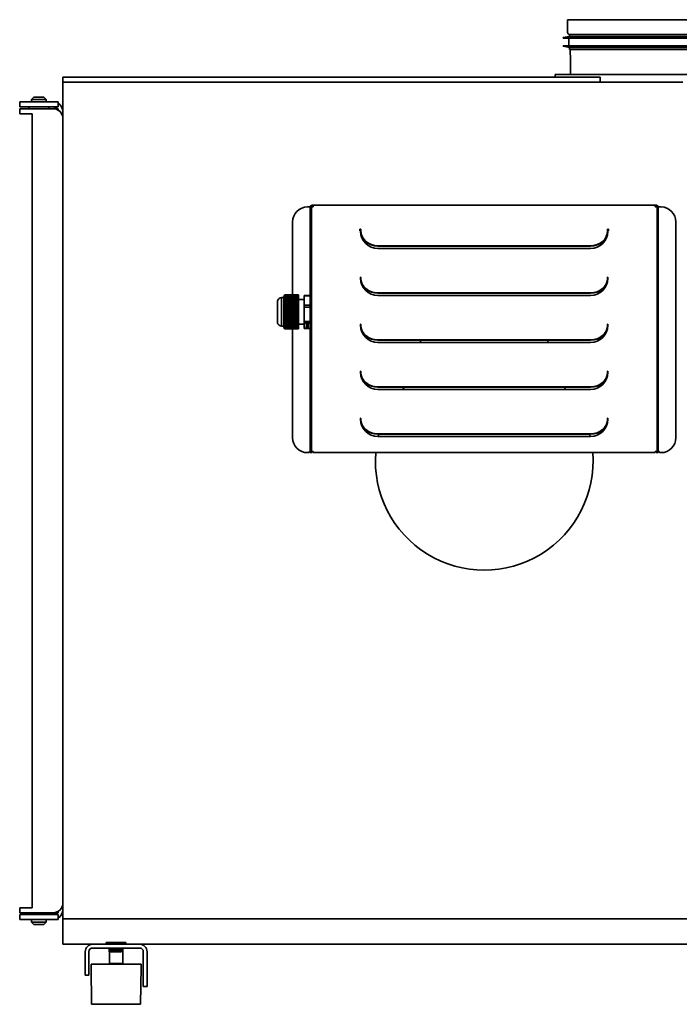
# Model space of a CAD drawing. Header units: millimetres. Extents: x 411 to 1269, y 196 to 992.
# Tile 1 of 2: x 411 to 945, y 196 to 992. Entities that reach past the tile are written whole.
import ezdxf

# ---------------------------------------------------------------- set-up
doc = ezdxf.new("R2010")
doc.units = ezdxf.units.MM
doc.header["$LTSCALE"] = 4
doc.layers.add('Krawędzie widoczne(ISO)', color=7, linetype='Continuous', lineweight=35, true_color=0x262659)

msp = doc.modelspace()

# ---------------------------------------------------------------- linework, layer by layer
at = {"layer": 'Krawędzie widoczne(ISO)'}
for p, q in [((1209.74, 992), (854.74, 992)), ((854.74, 981.6), (854.74, 992)), ((856.24, 980), (1208.24, 980)), ((856.24, 980), (856.24, 978.41)), ((856.24, 978.41), (851.24, 977.5)), ((851.24, 977.5), (1213.24, 977.5)), ((851.24, 977.5), (851.24, 977)), ((851.24, 977), (1213.24, 977)), ((855.74, 977), (855.74, 971)), ((856.24, 978.41), (1208.24, 978.41)), ((851.24, 971), (1213.24, 971)), ((851.24, 971), (851.24, 970.5)), ((851.24, 970.5), (1213.24, 970.5)), ((856.24, 969.59), (851.24, 970.5)), ((856.24, 969.59), (1208.24, 969.59)), ((856.24, 969.59), (856.24, 968)), ((856.24, 968), (1208.24, 968)), ((856.74, 964.33), (856.74, 967.85)), ((856.94, 948.6), (856.94, 963.37)), ((1219.74, 947.8), (844.74, 947.8)), ((844.74, 945.5), (844.74, 947.8)), ((446.5, 945.5), (446.5, 941.5)), ((881.09, 945.5), (446.5, 945.5)), ((446.5, 941.5), (446.5, 265)), ((947.88, 941.5), (446.5, 941.5)), ((881.09, 941.5), (881.09, 945.5)), ((411.5, 925.5), (442.5, 925.5)), ((411.5, 925.5), (411.5, 921.5)), ((423, 929.5), (421, 927.5)), ((433, 927.5), (421, 927.5)), ((421, 925.5), (421, 927.5)), ((431, 929.5), (423, 929.5)), ((431, 929.5), (433, 927.5)), ((433, 925.5), (433, 927.5)), ((442.5, 921.5), (442.5, 925.5)), ((442.5, 921.5), (411.5, 921.5)), ((411.5, 916), (411.5, 920)), ((411.5, 920), (438.5, 920)), ((421.5, 916), (411.5, 916)), ((419, 920), (419, 921.5)), ((421.5, 274), (421.5, 916)), ((435, 920), (435, 921.5)), ((438.5, 920), (442.5, 920)), ((442.5, 920), (442.5, 918.93)), ((644.27, 840.58), (645.87, 840.58)), ((645.87, 840.58), (646.57, 840.58)), ((647.27, 840.58), (646.57, 840.58)), ((646.57, 840.08), (646.57, 840.58)), ((646.57, 840.08), (646.57, 642.98)), ((647.27, 840.58), (647.27, 840.08)), ((647.27, 642.98), (647.27, 840.08)), ((647.48, 642.86), (647.48, 840.58)), ((648.88, 840.58), (647.48, 840.58)), ((647.97, 841.98), (648.88, 841.98)), ((647.97, 840.58), (647.97, 841.28)), ((648.88, 841.28), (647.97, 841.28)), ((648.88, 841.98), (925.66, 841.98)), ((648.88, 840.58), (648.88, 841.98)), ((925.66, 841.98), (925.66, 840.58)), ((925.66, 841.98), (926.57, 841.98)), ((926.57, 841.28), (925.66, 841.28)), ((927.06, 840.58), (925.66, 840.58)), ((926.57, 840.58), (926.57, 841.28)), ((927.06, 840.58), (927.06, 642.86)), ((927.27, 840.08), (927.27, 840.58)), ((927.27, 840.58), (927.97, 840.58)), ((927.27, 840.08), (927.27, 642.98)), ((927.97, 840.58), (927.97, 840.08)), ((928.67, 840.58), (927.97, 840.58)), ((927.97, 642.98), (927.97, 840.08)), ((930.27, 840.58), (928.67, 840.58)), ((632.27, 828.58), (632.27, 769.45)), ((942.27, 653.98), (942.27, 828.58)), ((686.77, 821.37), (686.77, 822.6)), ((686.77, 822.6), (687.47, 822.6)), ((687.27, 821.37), (686.77, 821.37)), ((687.27, 820.98), (687.27, 821.37)), ((687.47, 822.6), (687.47, 822.25)), ((687.47, 822.25), (687.47, 821.9)), ((687.47, 821.9), (687.47, 821.26)), ((687.47, 821.26), (687.47, 820.91)), ((887.07, 822.25), (887.07, 822.6)), ((887.07, 822.6), (887.77, 822.6)), ((887.07, 821.9), (887.07, 822.25)), ((887.07, 821.26), (887.07, 821.9)), ((887.07, 821.26), (887.07, 820.91)), ((887.77, 821.37), (887.27, 821.37)), ((887.27, 821.37), (887.27, 820.98)), ((887.77, 822.6), (887.77, 821.37)), ((701.27, 809.31), (873.27, 809.31)), ((873.27, 808.96), (701.27, 808.96)), ((873.27, 806.98), (701.27, 806.98)), ((687.27, 782.98), (687.27, 783.98)), ((687.27, 783.98), (687.47, 783.98)), ((687.47, 783.98), (687.47, 783.25)), ((687.47, 783.25), (687.47, 783.07)), ((687.47, 783.07), (687.47, 783.06)), ((687.47, 783.06), (687.47, 782.89)), ((887.07, 783.25), (887.07, 783.98)), ((887.07, 783.98), (887.27, 783.98)), ((887.07, 783.07), (887.07, 783.25)), ((887.07, 783.07), (887.07, 783.06)), ((887.07, 783.06), (887.07, 782.89)), ((887.27, 783.98), (887.27, 782.98)), ((620.07, 764.38), (620.07, 747.19)), ((623.16, 767.28), (623.16, 744.28)), ((625.07, 767.28), (623.16, 767.28)), ((625.07, 767.78), (625.36, 768.57)), ((625.07, 767.78), (625.07, 766.69)), ((625.07, 766.62), (625.07, 766.69)), ((625.07, 766.62), (625.07, 766.19)), ((625.07, 765.96), (625.07, 766.19)), ((625.07, 765.96), (625.07, 765.58)), ((625.08, 765.62), (625.07, 765.58)), ((625.07, 765.24), (625.07, 765.58)), ((625.07, 765.24), (625.07, 765.05)), ((625.07, 765.24), (625.07, 765.24)), ((637.07, 765.24), (625.07, 765.24)), ((625.07, 765.05), (625.07, 764.85)), ((625.07, 764.86), (625.07, 764.85)), ((625.07, 764.86), (637.07, 764.86)), ((625.07, 764.46), (625.07, 764.85)), ((625.07, 764.46), (625.08, 764.48)), ((625.07, 764.46), (625.07, 763.98)), ((625.08, 765.62), (637.07, 765.62)), ((637.07, 764.48), (625.08, 764.48)), ((637.07, 766), (625.1, 766)), ((625.14, 766.38), (637.07, 766.38)), ((637.07, 766.76), (625.18, 766.76)), ((625.23, 767.14), (637.07, 767.14)), ((637.07, 767.53), (625.3, 767.53)), ((625.37, 767.91), (637.07, 767.91)), ((625.45, 768.81), (625.46, 768.81)), ((637.07, 768.29), (625.45, 768.29)), ((625.54, 768.67), (637.07, 768.67)), ((637.07, 769.45), (625.75, 769.45)), ((637.07, 769.45), (637.07, 768.67)), ((637.07, 768.67), (637.07, 768.29)), ((637.07, 768.29), (637.07, 767.91)), ((637.07, 767.91), (637.07, 767.53)), ((637.07, 767.53), (637.07, 767.14)), ((637.07, 767.14), (637.07, 766.76)), ((637.07, 766.76), (637.07, 766.38)), ((637.07, 766.38), (637.07, 766)), ((637.07, 766), (637.07, 765.62)), ((641.57, 765.78), (637.07, 765.78)), ((637.07, 765.62), (637.07, 765.24)), ((637.07, 765.24), (637.07, 764.86)), ((637.07, 764.86), (637.07, 764.48)), ((637.07, 764.48), (637.07, 764.09)), ((641.57, 769.1), (641.57, 768.82)), ((646.57, 769.1), (641.57, 769.1)), ((641.57, 768.82), (641.57, 761.28)), ((641.57, 768.82), (646.57, 768.82)), ((647.48, 770.76), (647.27, 770.76)), ((701.27, 771.18), (873.27, 771.18)), ((873.27, 770.83), (701.27, 770.83)), ((873.27, 768.98), (701.27, 768.98)), ((625.07, 763.64), (625.07, 763.98)), ((625.07, 763.64), (625.07, 762.92)), ((625.07, 762.79), (625.07, 762.92)), ((625.07, 762.79), (625.07, 756.9)), ((625.07, 756.85), (625.07, 756.9)), ((625.07, 756.74), (625.07, 756.85)), ((637.07, 756.85), (625.07, 756.85)), ((625.07, 756.74), (625.07, 755.81)), ((625.1, 764.09), (637.07, 764.09)), ((637.07, 763.71), (625.14, 763.71)), ((637.07, 758.04), (625.15, 758.04)), ((625.18, 763.33), (637.07, 763.33)), ((637.07, 756.47), (625.18, 756.47)), ((637.07, 762.95), (625.23, 762.95)), ((625.23, 757.06), (637.07, 757.06)), ((625.3, 762.57), (637.07, 762.57)), ((637.07, 757.66), (625.3, 757.66)), ((637.07, 759.22), (625.32, 759.22)), ((637.07, 762.19), (625.37, 762.19)), ((625.37, 758.25), (637.07, 758.25)), ((625.45, 761.8), (637.07, 761.8)), ((637.07, 758.84), (625.45, 758.84)), ((637.07, 761.42), (625.54, 761.42)), ((625.54, 759.43), (637.07, 759.43)), ((637.07, 760.64), (625.75, 760.64)), ((637.07, 764.09), (637.07, 763.71)), ((637.07, 763.71), (637.07, 763.33)), ((637.07, 763.33), (637.07, 762.95)), ((637.07, 762.95), (637.07, 762.57)), ((637.07, 762.57), (637.07, 762.19)), ((637.07, 762.19), (637.07, 761.8)), ((637.07, 761.8), (637.07, 761.42)), ((637.07, 761.42), (637.07, 760.64)), ((637.07, 760.64), (637.07, 759.43)), ((637.07, 759.43), (637.07, 759.22)), ((637.07, 759.22), (637.07, 758.84)), ((637.07, 758.84), (637.07, 758.25)), ((637.07, 758.25), (637.07, 758.04)), ((637.07, 758.04), (637.07, 757.66)), ((637.07, 757.66), (637.07, 757.06)), ((637.07, 757.06), (637.07, 756.85)), ((637.07, 756.85), (637.07, 756.47)), ((637.07, 756.47), (637.07, 755.88)), ((641.57, 761.28), (641.57, 759.66)), ((646.57, 761.28), (641.57, 761.28)), ((641.57, 759.66), (641.57, 747.96)), ((641.57, 759.66), (646.57, 759.66)), ((625.07, 755.67), (625.07, 755.81)), ((625.07, 755.36), (625.07, 755.67)), ((637.07, 755.67), (625.07, 755.67)), ((625.07, 755.36), (625.07, 754.68)), ((625.08, 754.69), (625.07, 754.68)), ((625.07, 754.49), (625.07, 754.68)), ((625.07, 754.48), (625.07, 754.49)), ((637.07, 754.49), (625.07, 754.49)), ((625.07, 754.11), (625.07, 754.48)), ((625.07, 754.11), (625.07, 753.81)), ((625.07, 754.11), (625.07, 754.11)), ((637.07, 754.11), (625.07, 754.11)), ((625.07, 753.81), (625.07, 753.51)), ((625.07, 753.51), (625.07, 753.51)), ((625.07, 753.3), (625.07, 753.51)), ((625.07, 753.51), (637.07, 753.51)), ((625.07, 753.3), (625.07, 753.3)), ((625.07, 752.95), (625.07, 753.3)), ((637.07, 753.3), (625.07, 753.3)), ((625.07, 752.95), (625.07, 752.29)), ((625.07, 752.95), (625.08, 752.92)), ((625.07, 752.12), (625.07, 752.29)), ((625.07, 751.86), (625.07, 752.12)), ((637.07, 752.12), (625.07, 752.12)), ((625.07, 751.86), (625.07, 751)), ((625.07, 750.93), (625.07, 751)), ((625.07, 750.85), (625.07, 750.93)), ((637.07, 750.93), (625.07, 750.93)), ((625.07, 750.85), (625.07, 746)), ((625.08, 754.69), (637.07, 754.69)), ((637.07, 752.92), (625.08, 752.92)), ((637.07, 755.29), (625.1, 755.29)), ((625.1, 752.33), (637.07, 752.33)), ((625.14, 755.88), (637.07, 755.88)), ((637.07, 751.74), (625.14, 751.74)), ((637.07, 749.75), (625.15, 749.75)), ((625.18, 751.14), (637.07, 751.14)), ((637.07, 750.56), (625.23, 750.56)), ((625.3, 749.96), (637.07, 749.96)), ((637.07, 748.57), (625.32, 748.57)), ((637.07, 749.37), (625.37, 749.37)), ((625.45, 748.78), (637.07, 748.78)), ((637.07, 755.88), (637.07, 755.67)), ((637.07, 755.67), (637.07, 755.29)), ((637.07, 755.29), (637.07, 754.69)), ((637.07, 754.69), (637.07, 754.49)), ((637.07, 754.49), (637.07, 754.11)), ((637.07, 754.11), (637.07, 753.51)), ((637.07, 753.51), (637.07, 753.3)), ((637.07, 753.3), (637.07, 752.92)), ((637.07, 752.92), (637.07, 752.33)), ((637.07, 752.33), (637.07, 752.12)), ((637.07, 752.12), (637.07, 751.74)), ((637.07, 751.74), (637.07, 751.14)), ((637.07, 751.14), (637.07, 750.93)), ((637.07, 750.93), (637.07, 750.56)), ((637.07, 750.56), (637.07, 749.96)), ((637.07, 749.96), (637.07, 749.75)), ((637.07, 749.75), (637.07, 749.37)), ((637.07, 749.37), (637.07, 748.78)), ((637.07, 748.78), (637.07, 748.57)), ((637.07, 748.57), (637.07, 748.19)), ((625.07, 744.28), (623.16, 744.28)), ((625.07, 745.9), (625.07, 746)), ((625.07, 745.9), (625.07, 745.4)), ((625.07, 745.19), (625.07, 745.4)), ((625.07, 745.19), (625.07, 744.88)), ((625.07, 744.66), (625.07, 744.88)), ((625.08, 744.86), (625.07, 744.88)), ((625.07, 744.66), (625.07, 744.55)), ((625.07, 744.66), (625.07, 744.65)), ((637.07, 744.65), (625.07, 744.65)), ((625.07, 744.55), (625.07, 744.44)), ((625.07, 744.27), (625.07, 744.44)), ((625.07, 744.44), (625.07, 744.44)), ((625.07, 744.44), (637.07, 744.44)), ((625.07, 744.27), (625.07, 744.09)), ((625.07, 744.27), (625.08, 744.23)), ((625.07, 744), (625.07, 744.09)), ((625.07, 744), (625.07, 743.86)), ((625.07, 743.84), (625.07, 743.86)), ((625.07, 743.84), (625.07, 743.78)), ((625.07, 743.78), (625.36, 743)), ((625.08, 744.86), (637.07, 744.86)), ((637.07, 744.23), (625.08, 744.23)), ((637.07, 745.07), (625.1, 745.07)), ((625.1, 744.02), (637.07, 744.02)), ((625.14, 745.28), (637.07, 745.28)), ((637.07, 743.81), (625.14, 743.81)), ((637.07, 745.49), (625.18, 745.49)), ((625.18, 743.6), (637.07, 743.6)), ((625.23, 745.7), (637.07, 745.7)), ((637.07, 743.39), (625.23, 743.39)), ((637.07, 745.91), (625.3, 745.91)), ((625.3, 743.18), (637.07, 743.18)), ((625.37, 746.12), (637.07, 746.12)), ((637.07, 742.97), (625.37, 742.97)), ((637.07, 746.33), (625.45, 746.33)), ((625.45, 742.76), (637.07, 742.76)), ((637.07, 748.19), (625.54, 748.19)), ((625.54, 746.54), (637.07, 746.54)), ((637.07, 742.55), (625.54, 742.55)), ((637.07, 746.97), (625.75, 746.97)), ((637.07, 742.12), (625.75, 742.12)), ((632.27, 742.12), (632.27, 653.98)), ((637.07, 748.19), (637.07, 746.97)), ((637.07, 746.97), (637.07, 746.54)), ((637.07, 746.54), (637.07, 746.33)), ((637.07, 746.33), (637.07, 746.12)), ((637.07, 746.12), (637.07, 745.91)), ((637.07, 745.91), (637.07, 745.7)), ((641.57, 745.78), (637.07, 745.78)), ((637.07, 745.7), (637.07, 745.49)), ((637.07, 745.49), (637.07, 745.28)), ((637.07, 745.28), (637.07, 745.07)), ((637.07, 745.07), (637.07, 744.86)), ((637.07, 744.86), (637.07, 744.65)), ((637.07, 744.65), (637.07, 744.44)), ((637.07, 744.44), (637.07, 744.23)), ((637.07, 744.23), (637.07, 744.02)), ((637.07, 744.02), (637.07, 743.81)), ((637.07, 743.81), (637.07, 743.6)), ((637.07, 743.6), (637.07, 743.39)), ((637.07, 743.39), (637.07, 743.18)), ((637.07, 743.18), (637.07, 742.97)), ((637.07, 742.97), (637.07, 742.76)), ((637.07, 742.76), (637.07, 742.55)), ((637.07, 742.55), (637.07, 742.12)), ((641.57, 747.96), (641.57, 746.62)), ((646.57, 747.96), (641.57, 747.96)), ((641.57, 746.62), (641.57, 742.47)), ((641.57, 746.62), (646.57, 746.62)), ((646.57, 742.47), (641.57, 742.47)), ((643.24, 745.88), (643.42, 745.88)), ((643.24, 745.59), (643.24, 745.88)), ((643.42, 745.69), (643.24, 745.69)), ((644.02, 745.59), (643.24, 745.59)), ((643.24, 745.16), (644.59, 745.16)), ((643.24, 745.1), (643.24, 745.16)), ((643.45, 743.68), (643.24, 743.71)), ((643.24, 743.71), (644.74, 743.71)), ((643.24, 743.62), (643.24, 743.71)), ((644.08, 743.49), (643.24, 743.62)), ((643.24, 743.36), (644.08, 743.49)), ((643.45, 743.36), (643.24, 743.36)), ((643.24, 743.26), (643.24, 743.36)), ((644.74, 743.26), (643.24, 743.26)), ((643.4, 743.91), (643.3, 743.91)), ((643.3, 743.82), (643.3, 743.91)), ((643.51, 743.82), (643.3, 743.82)), ((643.38, 744.36), (643.38, 744.45)), ((643.38, 743.95), (643.38, 744.04)), ((643.42, 745.88), (643.42, 745.66)), ((643.42, 745.66), (643.82, 745.66)), ((643.58, 745.09), (643.45, 745.09)), ((643.45, 744.99), (643.45, 745.09)), ((643.58, 744.99), (643.45, 744.99)), ((643.45, 743.64), (643.45, 743.71)), ((643.45, 743.64), (644.33, 743.51)), ((644.74, 743.64), (643.45, 743.64)), ((644.33, 743.46), (643.45, 743.33)), ((643.45, 743.33), (643.45, 743.39)), ((643.45, 743.33), (644.74, 743.33)), ((643.51, 743.82), (643.51, 743.82)), ((643.58, 745.09), (643.58, 745.16)), ((643.58, 745.09), (643.58, 744.99)), ((644.59, 745.09), (643.58, 745.09)), ((643.62, 744.91), (644.17, 744.78)), ((643.62, 744.84), (643.62, 744.91)), ((644.04, 744.74), (643.62, 744.84)), ((643.62, 744.64), (644.04, 744.74)), ((644.18, 744.7), (643.62, 744.56)), ((643.62, 744.56), (643.62, 744.64)), ((643.82, 745.66), (643.82, 745.75)), ((643.98, 745.69), (643.82, 745.69)), ((643.98, 745.7), (643.98, 745.79)), ((644.04, 744.74), (644.04, 744.81)), ((644.15, 744.78), (644.04, 744.76)), ((644.05, 745.78), (644.05, 745.87)), ((644.08, 743.49), (644.08, 743.55)), ((644.16, 743.53), (644.08, 743.52)), ((644.17, 744.78), (644.74, 744.91)), ((644.18, 744.7), (644.18, 744.78)), ((644.74, 744.56), (644.18, 744.7)), ((644.32, 744.76), (644.21, 744.78)), ((644.74, 744.83), (644.32, 744.73)), ((644.32, 744.73), (644.32, 744.81)), ((644.32, 744.73), (644.74, 744.64)), ((644.33, 743.51), (644.33, 743.46)), ((644.46, 745.49), (645.12, 745.39)), ((644.46, 745.4), (644.46, 745.49)), ((645.12, 745.34), (644.46, 745.4)), ((644.48, 745.57), (644.48, 745.58)), ((644.69, 745.57), (644.48, 745.57)), ((644.51, 745.79), (644.51, 745.86)), ((644.53, 743.81), (644.53, 743.89)), ((644.74, 743.81), (644.53, 743.81)), ((644.57, 744.13), (644.74, 744.13)), ((644.57, 743.87), (644.57, 744.13)), ((644.74, 743.9), (644.57, 743.9)), ((644.69, 745.67), (644.58, 745.67)), ((644.59, 745.25), (644.74, 745.25)), ((644.59, 745.16), (644.59, 745.25)), ((644.59, 745.09), (644.59, 745.16)), ((644.74, 745.09), (644.59, 745.09)), ((644.59, 744.99), (644.59, 745.09)), ((644.74, 744.99), (644.59, 744.99)), ((644.6, 745.71), (644.6, 745.8)), ((644.61, 744.36), (644.61, 744.45)), ((644.69, 745.57), (644.69, 745.67)), ((644.74, 745.25), (644.74, 744.99)), ((644.74, 744.91), (644.74, 744.83)), ((644.74, 744.64), (644.74, 744.56)), ((644.74, 744.13), (644.74, 743.81)), ((644.74, 743.71), (644.74, 743.64)), ((644.74, 743.33), (644.74, 743.26)), ((645.12, 745.39), (645.12, 745.34)), ((647.48, 740.8), (647.27, 740.8)), ((687.27, 744.98), (687.27, 745.98)), ((687.27, 745.98), (687.47, 745.98)), ((687.47, 745.98), (687.47, 745.25)), ((687.47, 745.25), (687.47, 745.07)), ((687.47, 745.07), (687.47, 745.06)), ((687.47, 745.06), (687.47, 744.89)), ((887.07, 745.25), (887.07, 745.98)), ((887.07, 745.98), (887.27, 745.98)), ((887.07, 745.07), (887.07, 745.25)), ((887.07, 745.07), (887.07, 745.06)), ((887.07, 745.06), (887.07, 744.89)), ((887.27, 745.98), (887.27, 744.98)), ((701.27, 733.18), (873.27, 733.18)), ((873.27, 732.83), (701.27, 732.83)), ((735.77, 730.98), (735.77, 732.83)), ((838.77, 730.98), (838.77, 732.83)), ((873.27, 730.98), (701.27, 730.98)), ((687.27, 706.98), (687.27, 707.98)), ((687.27, 707.98), (687.47, 707.98)), ((687.47, 707.98), (687.47, 707.25)), ((687.47, 707.25), (687.47, 707.07)), ((687.47, 707.07), (687.47, 707.06)), ((687.47, 707.06), (687.47, 706.89)), ((887.07, 707.25), (887.07, 707.98)), ((887.07, 707.98), (887.27, 707.98)), ((887.07, 707.07), (887.07, 707.25)), ((887.07, 707.07), (887.07, 707.06)), ((887.07, 707.06), (887.07, 706.89)), ((887.27, 707.98), (887.27, 706.98)), ((701.27, 695.18), (873.27, 695.18)), ((873.27, 694.83), (701.27, 694.83)), ((873.27, 692.98), (701.27, 692.98)), ((687.27, 668.98), (687.27, 669.98)), ((687.27, 669.98), (687.47, 669.98)), ((687.47, 669.98), (687.47, 669.25)), ((687.47, 669.25), (687.47, 669.07)), ((687.47, 669.07), (687.47, 669.06)), ((687.47, 669.06), (687.47, 668.89)), ((887.07, 669.25), (887.07, 669.98)), ((887.07, 669.98), (887.27, 669.98)), ((887.07, 669.07), (887.07, 669.25)), ((887.07, 669.07), (887.07, 669.06)), ((887.07, 669.06), (887.07, 668.89)), ((887.27, 669.98), (887.27, 668.98)), ((701.27, 657.18), (873.27, 657.18)), ((873.27, 656.83), (701.27, 656.83)), ((873.27, 654.98), (701.27, 654.98)), ((644.27, 641.98), (644.88, 641.98)), ((645.87, 642.86), (646.57, 642.86)), ((646.57, 641.98), (646.57, 642.98)), ((646.57, 641.98), (647.27, 641.98)), ((647.27, 642.98), (647.27, 641.98)), ((647.48, 641.98), (647.48, 642.86)), ((648.88, 642.86), (647.48, 642.86)), ((647.48, 641.98), (648.18, 641.98)), ((648.18, 642.86), (648.18, 641.98)), ((648.88, 641.98), (648.88, 642.86)), ((925.66, 641.98), (648.88, 641.98)), ((925.66, 642.86), (925.66, 641.98)), ((927.06, 642.86), (925.66, 642.86)), ((926.36, 641.98), (926.36, 642.86)), ((926.36, 641.98), (927.06, 641.98)), ((927.06, 642.86), (927.06, 641.98)), ((927.27, 641.98), (927.27, 642.98)), ((927.27, 641.98), (927.97, 641.98)), ((927.97, 642.98), (927.97, 641.98)), ((927.97, 642.86), (928.67, 642.86)), ((930.27, 641.98), (929.66, 641.98)), ((411.5, 274), (411.5, 270)), ((421.5, 274), (411.5, 274)), ((442.5, 271.07), (442.5, 270)), ((411.5, 270), (438.5, 270)), ((411.5, 268.5), (411.5, 264.5)), ((411.5, 268.5), (442.5, 268.5)), ((442.5, 264.5), (411.5, 264.5)), ((419, 270), (419, 268.5)), ((421, 264.5), (421, 262.5)), ((433, 264.5), (433, 262.5)), ((435, 270), (435, 268.5)), ((435, 268.7), (438.5, 268.7)), ((442.5, 270), (438.5, 270)), ((438.5, 268.7), (439.75, 268.7)), ((442.5, 264.5), (442.5, 268.5)), ((446.5, 265), (446.5, 244.5)), ((446.5, 265), (1246.5, 265)), ((421, 262.5), (433, 262.5)), ((423, 260.5), (421, 262.5)), ((423, 260.5), (431, 260.5)), ((431, 260.5), (433, 262.5)), ((446.5, 244.5), (470.5, 244.5)), ((470.5, 244.5), (508.5, 244.5)), ((470.5, 241.5), (508.5, 241.5)), ((481.5, 246), (497.5, 246)), ((481.5, 246), (481.5, 244.5)), ((484, 241.5), (484, 238.5)), ((484, 241.5), (484, 238.5)), ((484.02, 241.5), (484.02, 238.5)), ((484.05, 241.5), (484.05, 238.5)), ((484.09, 241.5), (484.09, 238.5)), ((484.16, 241.5), (484.16, 238.5)), ((484.21, 241.5), (484.21, 238.5)), ((484.23, 241.5), (484.23, 238.5)), ((484.32, 241.5), (484.32, 238.5)), ((484.37, 241.5), (484.37, 238.5)), ((484.42, 241.5), (484.42, 238.5)), ((484.54, 241.5), (484.54, 238.5)), ((484.59, 241.5), (484.59, 238.5)), ((484.67, 241.5), (484.67, 238.5)), ((484.82, 241.5), (484.82, 238.5)), ((484.87, 241.5), (484.87, 238.5)), ((484.97, 241.5), (484.97, 238.5)), ((485.15, 241.5), (485.15, 238.5)), ((485.19, 241.5), (485.19, 238.5)), ((485.32, 241.5), (485.32, 238.5)), ((485.53, 241.5), (485.53, 238.5)), ((485.56, 241.5), (485.56, 238.5)), ((485.72, 241.5), (485.72, 238.5)), ((485.95, 241.5), (485.95, 238.5)), ((485.98, 241.5), (485.98, 238.5)), ((486.16, 241.5), (486.16, 238.5)), ((486.4, 241.5), (486.4, 238.5)), ((486.43, 241.5), (486.43, 238.5)), ((486.64, 241.5), (486.64, 238.5)), ((486.9, 241.5), (486.9, 238.5)), ((486.92, 241.5), (486.92, 238.5)), ((487.14, 241.5), (487.14, 238.5)), ((487.42, 241.5), (487.42, 238.5)), ((487.44, 241.5), (487.44, 238.5)), ((487.68, 241.5), (487.68, 238.5)), ((487.96, 241.5), (487.96, 238.5)), ((487.98, 241.5), (487.98, 238.5)), ((488.23, 241.5), (488.23, 238.5)), ((488.52, 241.5), (488.52, 238.5)), ((488.53, 241.5), (488.53, 238.5)), ((488.79, 241.5), (488.79, 238.5)), ((489.09, 241.5), (489.09, 238.5)), ((489.1, 241.5), (489.1, 238.5)), ((489.37, 241.5), (489.37, 238.5)), ((489.37, 238.5), (489.37, 241.5)), ((489.67, 241.5), (489.67, 238.5)), ((489.94, 241.5), (489.94, 238.5)), ((489.94, 238.5), (489.94, 241.5)), ((490.24, 241.5), (490.24, 238.5)), ((490.5, 238.5), (490.5, 241.5)), ((490.52, 241.5), (490.52, 238.5)), ((490.81, 241.5), (490.81, 238.5)), ((491.06, 238.5), (491.06, 241.5)), ((491.08, 241.5), (491.08, 238.5)), ((491.36, 241.5), (491.36, 238.5)), ((491.6, 238.5), (491.6, 241.5)), ((491.62, 241.5), (491.62, 238.5)), ((491.89, 241.5), (491.89, 238.5)), ((492.11, 238.5), (492.11, 241.5)), ((492.14, 241.5), (492.14, 238.5)), ((492.4, 241.5), (492.4, 238.5)), ((492.6, 238.5), (492.6, 241.5)), ((492.63, 241.5), (492.63, 238.5)), ((492.87, 241.5), (492.87, 238.5)), ((493.05, 238.5), (493.05, 241.5)), ((493.08, 241.5), (493.08, 238.5)), ((493.31, 241.5), (493.31, 238.5)), ((493.46, 238.5), (493.46, 241.5)), ((493.5, 241.5), (493.5, 238.5)), ((493.7, 241.5), (493.7, 238.5)), ((493.83, 238.5), (493.83, 241.5)), ((493.87, 241.5), (493.87, 238.5)), ((494.05, 241.5), (494.05, 238.5)), ((494.15, 238.5), (494.15, 241.5)), ((494.2, 241.5), (494.2, 238.5)), ((494.35, 241.5), (494.35, 238.5)), ((494.42, 238.5), (494.42, 241.5)), ((494.47, 241.5), (494.47, 238.5)), ((494.59, 241.5), (494.59, 238.5)), ((494.64, 238.5), (494.64, 241.5)), ((494.69, 241.5), (494.69, 238.5)), ((494.78, 241.5), (494.78, 238.5)), ((494.8, 238.5), (494.8, 241.5)), ((494.85, 241.5), (494.85, 238.5)), ((494.91, 241.5), (494.91, 238.5)), ((494.96, 241.5), (494.96, 238.5)), ((494.99, 241.5), (494.99, 238.5)), ((495, 241.5), (495, 238.5)), ((497.5, 246), (497.5, 244.5)), ((508.5, 244.5), (1176.25, 244.5)), ((464.5, 238.5), (464.5, 224.5)), ((467.5, 224.5), (467.5, 238.5)), ((484, 238.5), (484.02, 238.5)), ((484, 238.5), (484, 238.5)), ((484.02, 238.5), (484.05, 238.5)), ((484.05, 238.5), (484.09, 238.5)), ((484.05, 238.5), (484.05, 229)), ((484.09, 238.5), (484.16, 238.5)), ((484.16, 238.5), (484.21, 238.5)), ((484.23, 238.5), (484.32, 238.5)), ((484.32, 238.5), (484.37, 238.5)), ((484.42, 238.5), (484.54, 238.5)), ((484.54, 238.5), (484.59, 238.5)), ((484.67, 238.5), (484.82, 238.5)), ((484.82, 238.5), (484.87, 238.5)), ((484.97, 238.5), (485.15, 238.5)), ((485.15, 238.5), (485.19, 238.5)), ((485.32, 238.5), (485.53, 238.5)), ((485.53, 238.5), (485.56, 238.5)), ((485.72, 238.5), (485.95, 238.5)), ((485.95, 238.5), (485.98, 238.5)), ((486.16, 238.5), (486.4, 238.5)), ((486.4, 238.5), (486.43, 238.5)), ((486.64, 238.5), (486.9, 238.5)), ((486.9, 238.5), (486.92, 238.5)), ((487.14, 238.5), (487.42, 238.5)), ((487.42, 238.5), (487.44, 238.5)), ((487.68, 238.5), (487.96, 238.5)), ((487.96, 238.5), (487.98, 238.5)), ((488.23, 238.5), (488.52, 238.5)), ((488.52, 238.5), (488.53, 238.5)), ((488.79, 238.5), (489.09, 238.5)), ((489.09, 238.5), (489.1, 238.5)), ((489.37, 238.5), (489.67, 238.5)), ((489.37, 238.5), (489.37, 238.5)), ((489.94, 238.5), (490.24, 238.5)), ((489.94, 238.5), (489.94, 238.5)), ((490.5, 238.5), (490.52, 238.5)), ((490.52, 238.5), (490.81, 238.5)), ((491.06, 238.5), (491.08, 238.5)), ((491.08, 238.5), (491.36, 238.5)), ((491.6, 238.5), (491.62, 238.5)), ((491.62, 238.5), (491.89, 238.5)), ((492.11, 238.5), (492.14, 238.5)), ((492.14, 238.5), (492.4, 238.5)), ((492.6, 238.5), (492.63, 238.5)), ((492.63, 238.5), (492.87, 238.5)), ((493.05, 238.5), (493.08, 238.5)), ((493.08, 238.5), (493.31, 238.5)), ((493.46, 238.5), (493.5, 238.5)), ((493.5, 238.5), (493.7, 238.5)), ((493.83, 238.5), (493.87, 238.5)), ((493.87, 238.5), (494.05, 238.5)), ((494.15, 238.5), (494.2, 238.5)), ((494.2, 238.5), (494.35, 238.5)), ((494.42, 238.5), (494.47, 238.5)), ((494.47, 238.5), (494.59, 238.5)), ((494.64, 238.5), (494.69, 238.5)), ((494.69, 238.5), (494.78, 238.5)), ((494.8, 238.5), (494.85, 238.5)), ((494.85, 238.5), (494.91, 238.5)), ((494.91, 238.5), (494.96, 238.5)), ((494.95, 238.5), (494.95, 229)), ((494.96, 238.5), (494.99, 238.5)), ((494.99, 238.5), (495, 238.5)), ((511.5, 215.5), (511.5, 238.5)), ((514.5, 215.5), (514.5, 238.5)), ((464.5, 219.5), (464.5, 224.5)), ((467.5, 224.5), (467.5, 219.5)), ((469.3, 228.5), (509.7, 228.5)), ((469.3, 226), (469.3, 228.5)), ((469.7, 196), (469.3, 226)), ((484.05, 229), (494.95, 229)), ((484.55, 228.5), (484.05, 229)), ((494.45, 228.5), (494.95, 229)), ((509.3, 196), (509.7, 226)), ((509.7, 226), (509.7, 228.5)), ((464.5, 219.5), (467.5, 219.5)), ((511.5, 210.5), (511.5, 215.5)), ((514.5, 215.5), (514.5, 210.5)), ((511.5, 210.5), (514.5, 210.5)), ((509.3, 196), (469.7, 196))]:
    msp.add_line(p, q, dxfattribs=at)
for centre, radius, start, end in [((856.34, 981.6), 1.6, 180, 270), ((858.34, 967.85), 1.6, 174.64368, 180), ((857.54, 964.33), 0.8, 180, 203.55646), ((855.34, 963.37), 1.6, 0, 23.55646), ((856.14, 948.6), 0.8, 270, 0), ((438.5, 917.5), 8, 0, 60), ((438.5, 917.5), 4, 38.68219, 90), ((438.5, 912), 8, 0, 90), ((644.27, 828.58), 12, 90, 180), ((647.97, 840.58), 1.4, 90, 180), ((647.97, 840.58), 0.7, 90, 180), ((926.57, 840.58), 1.4, 0, 90), ((926.57, 840.58), 0.7, 0, 90), ((930.27, 828.58), 12, 0, 90), ((701.27, 820.98), 14, 180, 270), ((873.27, 820.98), 14, 270, 0), ((701.27, 782.98), 14, 180, 270), ((873.27, 782.98), 14, 270, 0), ((622.07, 764.38), 2, 151.97576, 180), ((623.62, 763.56), 3.75, 96.94213, 151.97576), ((622.07, 747.19), 2, 180, 208.02424), ((623.62, 748.01), 3.75, 208.02424, 263.05787), ((701.27, 744.98), 14, 180, 270), ((873.27, 744.98), 14, 270, 0), ((701.27, 706.98), 14, 180, 270), ((873.27, 706.98), 14, 270, 0), ((787.27, 634.98), 88, 137.15522, 138.76943), ((787.27, 634.98), 88, 41.23057, 42.84478), ((701.27, 668.98), 14, 180, 270), ((873.27, 668.98), 14, 270, 0), ((644.27, 653.98), 12, 180, 270), ((787.27, 634.98), 88, 165.62919, 166.86344), ((787.27, 634.98), 88, 13.13656, 14.37081), ((930.27, 653.98), 12, 270, 0), ((644.88, 642.98), 1, 270, 352.81924), ((647.45, 642.86), 0.175, 180, 282.25032), ((647.45, 642.86), 0.875, 258.46304, 272.43217), ((647.45, 642.86), 0.875, 327.39832, 0), ((787.27, 634.98), 88, 175.43756, 4.56244), ((927.1, 642.86), 0.875, 180, 212.60168), ((927.1, 642.86), 0.175, 257.74968, 0), ((927.1, 642.86), 0.875, 267.56783, 281.53696), ((929.66, 642.98), 1, 187.18076, 270), ((438.5, 278), 8, 270, 0), ((438.5, 272.5), 8, 300, 0), ((438.5, 272.5), 4, 270, 321.31781), ((470.5, 238.5), 6, 90, 180), ((470.5, 238.5), 3, 90, 180), ((508.5, 238.5), 6, 0, 90), ((508.5, 238.5), 3, 0, 90)]:
    msp.add_arc(centre, radius, start, end, dxfattribs=at)
for centre, major_axis, ratio, start_param, end_param in [((701.27, 821.26), (-13.8, 0), 0.866025, 0, 1.570796), ((701.27, 820.91), (-13.8, 0), 0.866025, 0, 1.570796), ((873.27, 821.26), (13.8, 0), 0.866025, 4.712389, 6.283185), ((873.27, 820.91), (13.8, 0), 0.866025, 4.712389, 6.283185), ((687.54, 783.25), (-0.019, -0.696), 0.102041, 4.975613, 5.238832), ((701.27, 783.13), (-13.8, 0), 0.866025, 0.019124, 1.570796), ((687.54, 783.25), (0.02, 1.4), 0.051235, 1.832953, 2.095108), ((701.27, 782.78), (-13.8, 0), 0.866025, 0.019124, 1.570796), ((873.27, 783.13), (13.8, 0), 0.866025, 4.712389, 6.264061), ((873.27, 782.78), (13.8, 0), 0.866025, 4.712389, 6.264061), ((887, 783.25), (-0.019, 0.696), 0.102041, 4.185946, 4.449165), ((887, 783.25), (0.02, -1.4), 0.051235, 1.046485, 1.30864), ((700.91, 759.66), (-78.4, 0), 0.350619, 6.021734, 6.027184), ((658.05, 765.05), (-32.98, 0), 0.635739, 6.274037, 6.283185), ((658.05, 765.05), (-32.98, 0), 0.635739, 0.000001, 0.009149), ((658.61, 765.04), (-33.54, 0), 0.635739, 6.237994, 6.255998), ((658.61, 765.06), (-33.54, 0), 0.635739, 0.027187, 0.045191), ((700.91, 743.34), (-78.4, 0), 0.986358, 6.021734, 6.027184), ((700.91, 769.36), (-78.4, 0), 0.635739, 0.256001, 0.261451), ((658.05, 753.81), (-32.98, 0), 0.986358, 6.274037, 6.283185), ((658.05, 753.81), (-32.98, 0), 0.986358, 0.000001, 0.009149), ((700.91, 744.04), (-78.4, 0), 0.350619, 6.021734, 6.027184), ((658.61, 753.8), (-33.54, 0), 0.986358, 6.237994, 6.255998), ((658.61, 753.82), (-33.54, 0), 0.986358, 0.027187, 0.045191), ((700.91, 765.48), (-78.4, 0), 0.986358, 0.256001, 0.261451), ((658.05, 744.55), (-32.98, 0), 0.350619, 6.274037, 6.283185), ((658.05, 744.55), (-32.98, 0), 0.350619, 0.000001, 0.009149), ((700.91, 756.48), (-78.4, 0), 0.635739, 0.256001, 0.261451), ((658.61, 744.54), (-33.54, 0), 0.350619, 6.237994, 6.255998), ((658.61, 744.55), (-33.54, 0), 0.350619, 0.027187, 0.045191), ((687.54, 745.25), (-0.019, -0.696), 0.102041, 4.975613, 5.238832), ((701.27, 745.13), (-13.8, 0), 0.866025, 0.019124, 1.570796), ((687.54, 745.25), (0.02, 1.4), 0.051235, 1.832953, 2.095108), ((701.27, 744.78), (-13.8, 0), 0.866025, 0.019124, 1.570796), ((873.27, 745.13), (13.8, 0), 0.866025, 4.712389, 6.264061), ((873.27, 744.78), (13.8, 0), 0.866025, 4.712389, 6.264061), ((887, 745.25), (-0.019, 0.696), 0.102041, 4.185946, 4.449165), ((887, 745.25), (0.02, -1.4), 0.051235, 1.046485, 1.30864), ((687.54, 707.25), (-0.019, -0.696), 0.102041, 4.975613, 5.238832), ((701.27, 707.13), (-13.8, 0), 0.866025, 0.019124, 1.570796), ((687.54, 707.25), (0.02, 1.4), 0.051235, 1.832953, 2.095108), ((701.27, 706.78), (-13.8, 0), 0.866025, 0.019124, 1.570796), ((873.27, 707.13), (13.8, 0), 0.866025, 4.712389, 6.264061), ((873.27, 706.78), (13.8, 0), 0.866025, 4.712389, 6.264061), ((887, 707.25), (-0.019, 0.696), 0.102041, 4.185946, 4.449165), ((887, 707.25), (0.02, -1.4), 0.051235, 1.046485, 1.30864), ((687.54, 669.25), (-0.019, -0.696), 0.102041, 4.975613, 5.238832), ((701.27, 669.13), (-13.8, 0), 0.866025, 0.019124, 1.570796), ((687.54, 669.25), (0.02, 1.4), 0.051235, 1.832953, 2.095108), ((873.27, 669.13), (13.8, 0), 0.866025, 4.712389, 6.264061), ((887, 669.25), (-0.019, 0.696), 0.102041, 4.185946, 4.449165), ((887, 669.25), (0.02, -1.4), 0.051235, 1.046485, 1.30864), ((701.27, 668.78), (-13.8, 0), 0.866025, 0.019124, 1.570796), ((873.27, 668.78), (13.8, 0), 0.866025, 4.712389, 6.264061)]:
    msp.add_ellipse(centre, major_axis=major_axis, ratio=ratio, start_param=start_param, end_param=end_param, dxfattribs=at)
for points, weights in [([(625.23, 767.14), (625.15, 766.91), (625.07, 766.69)], [1.00227152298, 1.00131282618, 1]), ([(625.14, 766.38), (625.1, 766.28), (625.07, 766.19)], [1.00107831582, 1.00057122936, 1]), ([(625.07, 765.96), (625.09, 765.98), (625.1, 766)], [1, 1.00039185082, 1.00075998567]), ([(625.18, 766.76), (625.16, 766.57), (625.14, 766.38)], [2.45746040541, 2.46421278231, 2.469482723]), ([(625.37, 767.91), (625.26, 767.61), (625.15, 767.32)], [1.00346989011, 1.00262710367, 1.00121647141]), ([(625.15, 767.32), (625.22, 767.42), (625.3, 767.53)], [2.64257377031, 2.6197340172, 2.5955942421]), ([(625.3, 767.53), (625.26, 767.33), (625.23, 767.14)], [2.4257172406, 2.43500827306, 2.44291812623]), ([(625.32, 768.43), (625.43, 768.72), (625.54, 769.02)], [1.10667789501, 1.11299129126, 1.11875016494]), ([(625.45, 768.81), (625.38, 768.62), (625.32, 768.43)], [2.47831262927, 2.49767251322, 2.51583023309]), ([(625.54, 768.67), (625.43, 768.37), (625.32, 768.08)], [1.11875016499, 1.11299129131, 1.10667789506]), ([(625.32, 768.08), (625.38, 768.18), (625.45, 768.29)], [2.51583023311, 2.49767251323, 2.47831262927]), ([(625.36, 768.57), (625.36, 768.58), (625.37, 768.6)], [1.00337917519, 1.00342532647, 1.00346989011]), ([(625.37, 768.6), (625.4, 768.7), (625.45, 768.81)], [2.40645676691, 2.39631910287, 2.38492444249]), ([(625.45, 768.29), (625.4, 768.1), (625.37, 767.91)], [2.38492444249, 2.39631910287, 2.40645676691]), ([(625.75, 769.45), (625.63, 769.05), (625.54, 768.67)], [1.03059895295, 1.03443691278, 1.03615699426]), ([(625.54, 769.02), (625.63, 769.23), (625.75, 769.45)], [1.03615699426, 1.03443691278, 1.03059895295]), ([(625.1, 764.09), (625.09, 764.03), (625.07, 763.98)], [1.00075998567, 1.00039185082, 1]), ([(625.07, 763.64), (625.1, 763.68), (625.14, 763.71)], [1, 1.00057122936, 1.00107831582]), ([(625.07, 762.79), (625.15, 762.87), (625.23, 762.95)], [1, 1.00131282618, 1.00227152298]), ([(625.23, 757.06), (625.15, 756.98), (625.07, 756.9)], [1.00227152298, 1.00131282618, 1]), ([(625.14, 763.71), (625.16, 763.52), (625.18, 763.33)], [2.469482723, 2.46421278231, 2.45746040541]), ([(625.18, 756.47), (625.16, 756.17), (625.14, 755.88)], [2.45746040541, 2.46421278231, 2.469482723]), ([(625.3, 762.57), (625.22, 762.27), (625.15, 761.98)], [2.5955942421, 2.6197340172, 2.64257377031]), ([(625.15, 761.98), (625.26, 762.08), (625.37, 762.19)], [1.00121647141, 1.00262710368, 1.00346989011]), ([(625.37, 758.25), (625.26, 758.14), (625.15, 758.04)], [1.00346989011, 1.00262710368, 1.00121647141]), ([(625.15, 758.04), (625.22, 757.85), (625.3, 757.66)], [2.64257377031, 2.6197340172, 2.5955942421]), ([(625.23, 762.95), (625.26, 762.76), (625.3, 762.57)], [2.44291812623, 2.43500827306, 2.4257172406]), ([(625.3, 757.66), (625.26, 757.36), (625.23, 757.06)], [2.4257172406, 2.43500827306, 2.44291812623]), ([(625.45, 761.8), (625.38, 761.51), (625.32, 761.22)], [2.47831262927, 2.49767251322, 2.51583023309]), ([(625.32, 761.22), (625.43, 761.32), (625.54, 761.42)], [1.10667789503, 1.11299129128, 1.11875016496]), ([(625.54, 759.43), (625.43, 759.32), (625.32, 759.22)], [1.11875016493, 1.11299129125, 1.106677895]), ([(625.32, 759.22), (625.38, 759.03), (625.45, 758.84)], [2.51583023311, 2.49767251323, 2.47831262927]), ([(625.37, 762.19), (625.4, 762), (625.45, 761.8)], [2.40645676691, 2.39631910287, 2.38492444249]), ([(625.45, 758.84), (625.4, 758.54), (625.37, 758.25)], [2.38492444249, 2.39631910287, 2.40645676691]), ([(625.54, 761.42), (625.63, 761.04), (625.75, 760.64)], [1.03615699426, 1.03443691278, 1.03059895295]), ([(625.75, 760.64), (625.63, 760.02), (625.54, 759.43)], [1.03059895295, 1.03443691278, 1.03615699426]), ([(625.14, 755.88), (625.1, 755.84), (625.07, 755.81)], [1.00107831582, 1.00057122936, 1]), ([(625.07, 755.36), (625.09, 755.33), (625.1, 755.29)], [1, 1.00039185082, 1.00075998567]), ([(625.1, 752.33), (625.09, 752.31), (625.07, 752.29)], [1.00075998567, 1.00039185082, 1]), ([(625.07, 751.86), (625.1, 751.8), (625.14, 751.74)], [1, 1.00057122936, 1.00107831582]), ([(625.07, 750.85), (625.15, 750.7), (625.23, 750.56)], [1, 1.00131282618, 1.00227152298]), ([(625.14, 751.74), (625.16, 751.44), (625.18, 751.14)], [2.469482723, 2.46421278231, 2.45746040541]), ([(625.3, 749.96), (625.22, 749.85), (625.15, 749.75)], [2.5955942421, 2.6197340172, 2.64257377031]), ([(625.15, 749.75), (625.26, 749.57), (625.37, 749.37)], [1.00121647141, 1.00262710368, 1.00346989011]), ([(625.23, 750.56), (625.26, 750.26), (625.3, 749.96)], [2.44291812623, 2.43500827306, 2.4257172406]), ([(625.45, 748.78), (625.38, 748.67), (625.32, 748.57)], [2.47831262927, 2.49767251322, 2.51583023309]), ([(625.32, 748.57), (625.43, 748.38), (625.54, 748.19)], [1.10667789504, 1.11299129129, 1.11875016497]), ([(625.37, 749.37), (625.4, 749.08), (625.45, 748.78)], [2.40645676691, 2.39631910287, 2.38492444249]), ([(625.23, 745.7), (625.15, 745.85), (625.07, 746)], [1.00227152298, 1.00131282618, 1]), ([(625.14, 745.28), (625.1, 745.34), (625.07, 745.4)], [1.00107831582, 1.00057122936, 1]), ([(625.07, 745.19), (625.09, 745.13), (625.1, 745.07)], [1, 1.00039185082, 1.00075998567]), ([(625.1, 744.02), (625.09, 744.06), (625.07, 744.09)], [1.00075998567, 1.00039185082, 1]), ([(625.07, 744), (625.1, 743.91), (625.14, 743.81)], [1, 1.00057122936, 1.00107831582]), ([(625.07, 743.84), (625.15, 743.62), (625.23, 743.39)], [1, 1.00131282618, 1.00227152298]), ([(625.18, 745.49), (625.16, 745.39), (625.14, 745.28)], [2.45746040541, 2.46421278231, 2.469482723]), ([(625.14, 743.81), (625.16, 743.7), (625.18, 743.6)], [2.469482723, 2.46421278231, 2.45746040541]), ([(625.15, 746.5), (625.22, 746.21), (625.3, 745.91)], [2.64257377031, 2.6197340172, 2.5955942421]), ([(625.37, 746.12), (625.26, 746.32), (625.15, 746.5)], [1.00346989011, 1.00262710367, 1.00121647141]), ([(625.15, 743.56), (625.26, 743.27), (625.37, 742.97)], [1.00121647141, 1.00262710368, 1.00346989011]), ([(625.3, 743.18), (625.22, 743.37), (625.15, 743.56)], [2.5955942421, 2.6197340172, 2.64257377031]), ([(625.3, 745.91), (625.26, 745.81), (625.23, 745.7)], [2.4257172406, 2.43500827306, 2.44291812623]), ([(625.23, 743.39), (625.26, 743.28), (625.3, 743.18)], [2.44291812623, 2.43500827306, 2.4257172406]), ([(625.32, 746.92), (625.38, 746.63), (625.45, 746.33)], [2.51583023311, 2.49767251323, 2.47831262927]), ([(625.54, 746.54), (625.43, 746.74), (625.32, 746.92)], [1.11875016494, 1.11299129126, 1.10667789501]), ([(625.45, 746.33), (625.4, 746.23), (625.37, 746.12)], [2.38492444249, 2.39631910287, 2.40645676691]), ([(625.37, 742.97), (625.4, 742.86), (625.45, 742.76)], [2.40645676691, 2.39631910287, 2.38492444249]), ([(625.46, 742.76), (625.5, 742.65), (625.54, 742.55)], [1.11463345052, 1.1167260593, 1.11875016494]), ([(625.54, 748.19), (625.63, 747.59), (625.75, 746.97)], [1.03615699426, 1.03443691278, 1.03059895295]), ([(625.75, 746.97), (625.63, 746.75), (625.54, 746.54)], [1.03059895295, 1.03443691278, 1.03615699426]), ([(625.54, 742.55), (625.63, 742.34), (625.75, 742.12)], [1.03615699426, 1.03443691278, 1.03059895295])]:
    msp.add_rational_spline(points, weights, degree=2, dxfattribs=at)
for points in [[(643.21, 744.36), (643.21, 744.45), (643.6, 744.53), (643.99, 744.53)], [(643.99, 744.19), (643.59, 744.19), (643.21, 744.27), (643.21, 744.36)], [(643.21, 743.95), (643.21, 744.03), (643.43, 744.11), (643.62, 744.11)], [(643.3, 743.82), (643.27, 743.84), (643.21, 743.92), (643.21, 743.95)], [(643.3, 743.91), (643.28, 743.92), (643.25, 743.96), (643.23, 743.99)], [(643.45, 744.99), (643.45, 745.05), (643.36, 745.1), (643.24, 745.1)], [(643.38, 744.35), (643.32, 744.37), (643.28, 744.39), (643.25, 744.41)], [(643.38, 744.46), (643.38, 744.46), (643.38, 744.45), (643.38, 744.45)], [(643.53, 744.44), (643.46, 744.43), (643.38, 744.39), (643.38, 744.36)], [(643.38, 744.36), (643.38, 744.33), (643.46, 744.29), (643.54, 744.28)], [(643.41, 744.08), (643.39, 744.06), (643.38, 744.05), (643.38, 744.04)], [(643.45, 744.01), (643.41, 744), (643.38, 743.97), (643.38, 743.95)], [(643.38, 743.95), (643.38, 743.93), (643.41, 743.89), (643.43, 743.87)], [(643.45, 745.09), (643.45, 745.11), (643.43, 745.14), (643.39, 745.16)], [(643.43, 743.87), (643.45, 743.86), (643.5, 743.83), (643.51, 743.82)], [(643.63, 744.04), (643.57, 744.04), (643.48, 744.02), (643.45, 744.01)], [(643.99, 744.46), (643.84, 744.46), (643.61, 744.45), (643.53, 744.44)], [(643.54, 744.28), (643.61, 744.27), (643.85, 744.26), (643.99, 744.26)], [(643.62, 744.11), (643.71, 744.11), (643.86, 744.09), (643.92, 744.08)], [(644.17, 743.93), (643.98, 743.99), (643.75, 744.04), (643.63, 744.04)], [(643.81, 745.71), (643.81, 745.75), (643.85, 745.81), (643.9, 745.83)], [(643.82, 745.66), (643.81, 745.67), (643.81, 745.7), (643.81, 745.71)], [(643.9, 745.83), (643.96, 745.86), (644.13, 745.89), (644.27, 745.89)], [(643.92, 744.08), (643.99, 744.07), (644.12, 744.03), (644.18, 744.01)], [(644.02, 745.86), (644, 745.84), (643.98, 745.81), (643.98, 745.79)], [(644.05, 745.78), (644.01, 745.77), (643.98, 745.72), (643.98, 745.7)], [(643.98, 745.7), (643.98, 745.67), (644, 745.61), (644.02, 745.59)], [(643.99, 744.53), (644.4, 744.53), (644.77, 744.45), (644.77, 744.36)], [(644.45, 744.44), (644.38, 744.45), (644.15, 744.46), (643.99, 744.46)], [(644.77, 744.36), (644.77, 744.27), (644.39, 744.19), (643.99, 744.19)], [(643.99, 744.26), (644.15, 744.26), (644.36, 744.27), (644.45, 744.28)], [(644.26, 745.81), (644.18, 745.81), (644.08, 745.8), (644.05, 745.78)], [(644.53, 743.81), (644.44, 743.84), (644.26, 743.9), (644.17, 743.93)], [(644.18, 744.01), (644.28, 743.98), (644.5, 743.9), (644.57, 743.87)], [(644.51, 745.79), (644.46, 745.8), (644.34, 745.81), (644.26, 745.81)], [(644.27, 745.89), (644.37, 745.89), (644.56, 745.86), (644.63, 745.84)], [(644.61, 744.36), (644.61, 744.39), (644.53, 744.43), (644.45, 744.44)], [(644.45, 744.28), (644.52, 744.29), (644.61, 744.33), (644.61, 744.36)], [(644.48, 745.58), (644.49, 745.59), (644.54, 745.62), (644.56, 745.63)], [(644.6, 745.71), (644.6, 745.73), (644.56, 745.77), (644.51, 745.79)], [(644.6, 745.8), (644.6, 745.82), (644.58, 745.84), (644.56, 745.86)], [(644.56, 745.63), (644.58, 745.65), (644.6, 745.69), (644.6, 745.71)], [(644.61, 744.45), (644.61, 744.45), (644.61, 744.46), (644.61, 744.46)], [(644.74, 744.41), (644.71, 744.39), (644.66, 744.37), (644.61, 744.35)], [(644.63, 745.84), (644.69, 745.82), (644.77, 745.75), (644.77, 745.71)], [(644.76, 745.75), (644.74, 745.72), (644.71, 745.68), (644.69, 745.67)], [(644.77, 745.71), (644.77, 745.67), (644.73, 745.6), (644.69, 745.57)]]:
    msp.add_open_spline(points, degree=3, dxfattribs=at)

doc.saveas('drawing.dxf')
